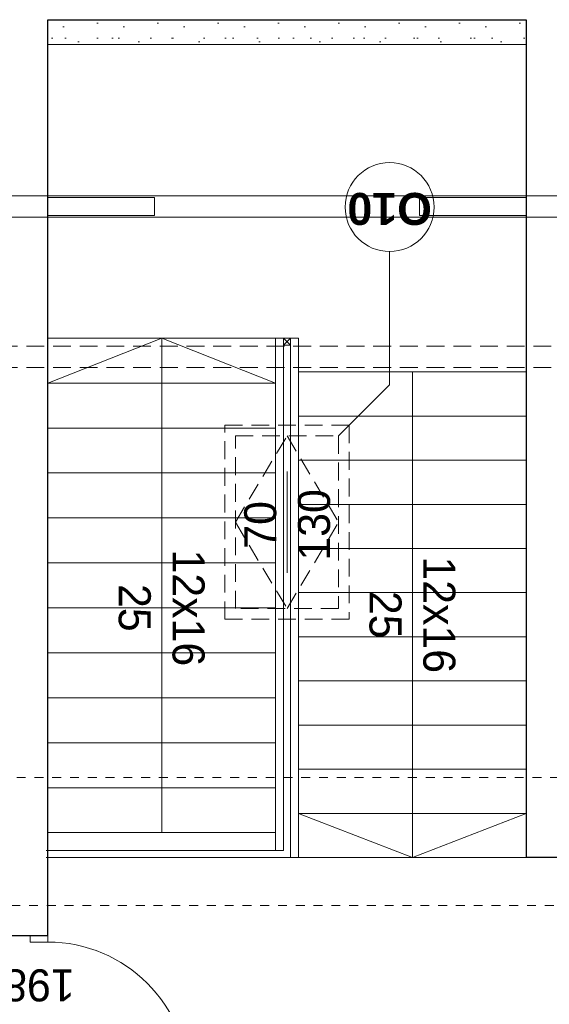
# Model space of a CAD drawing. Extents: x -251948 to -68259, y 37284 to 119967.
# Tile 15 of 41: x -121037 to -118059, y 55469 to 61004. Entities that reach past the tile are written whole.
import ezdxf

# ---------------------------------------------------------------- set-up
doc = ezdxf.new("R2010")
doc.units = 0
doc.header["$MEASUREMENT"] = 0
doc.linetypes.add('Hidden Line', pattern=[100, 50, -50])
doc.linetypes.add('Krawędzie ukryte', pattern=[150, 100, -50])
doc.layers.add('Arch ocieplenie', color=7, linetype='Continuous')
for name, color, linetype, lineweight in [('Arch ocieplenie_Nr_Pióra__21', 7, 'Continuous', 13), ('Arch opisy okien_Nr_Pióra__21', 7, 'Continuous', 13), ('INWENT BALUSTRADY_Nr_Pióra__21', 7, 'Continuous', 13), ('INWENT DACH_Nr_Pióra__21', 7, 'Continuous', 13), ('INWENT OPISY_Nr_Pióra__21', 7, 'Continuous', 13), ('INWENT. DRZWI_Nr_Pióra__21', 7, 'Continuous', 13), ('INWENT. OKNA_Nr_Pióra__21', 7, 'Continuous', 13), ('INWENT.ŚCIANY_Nr_Pióra__1', 7, 'Continuous', 25), ('Istniejące schody_Nr_Pióra__21', 7, 'Continuous', 13)]:
    doc.layers.add(name, color=color, linetype=linetype, lineweight=lineweight)
doc.layers.add('Inwentaryzacja Konst._Nr_Pióra__3', color=7, linetype='Continuous', lineweight=20, true_color=0xff6600)
doc.styles.add('GENERATED_STYLE_5', font='txt')
doc.styles.add('GENERATED_STYLE_6', font='arialbd.ttf')

# ---------------------------------------------------------------- blocks, each defined once
blk = doc.blocks.new('Ściana_188', base_point=(-120878.7, 61003.6))
at = {"layer": 'Arch ocieplenie_Nr_Pióra__21', "linetype": 'Continuous'}
h = blk.add_hatch(dxfattribs=at)
h.set_pattern_fill('STRUCTURAL_CONCRETE', color=256, style=0, pattern_type=2)
h.set_pattern_definition([(0, (0, 0), (0, 623.5383), [60, -300]), (0, (180, 311.8), (0, 623.5383), [60, -300]), (60, (0, 0), (-540, 311.7692), [60, -300]), (60, (360, 0), (-540, 311.7692), [60, -300]), (120, (60, 0), (540, 311.7692), [60, -300]), (120, (420, 0), (540, 311.7692), [60, -300]), (0, (0, 60), (0, 120), [0, -120, 0, -180.00001]), (45, (60, 60), (-84.85282, 84.85282), [0, -90, 0, -150.00001])])
h.paths.add_polyline_path([(-120878.7, 60863.6), (-118188.7, 60863.6), (-118188.7, 61003.6), (-120878.7, 61003.6)], flags=0)
for p, q in [((-118188.7, 61003.6), (-120878.7, 61003.6)), ((-120878.7, 61003.6), (-120878.7, 60863.6)), ((-118188.7, 60863.6), (-118188.7, 61003.6)), ((-120878.7, 60863.6), (-118188.7, 60863.6))]:
    blk.add_line(p, q, dxfattribs=at)

msp = doc.modelspace()

# ---------------------------------------------------------------- linework, layer by layer
at = {"layer": 'Arch opisy okien_Nr_Pióra__21', "linetype": 'Continuous'}
for p in [(-118957.05, 59700.21), (-119243.74, 58663.6)]:
    msp.add_line(p, (-118957.05, 58950.29), dxfattribs=at)
msp.add_circle((-118957.05, 59950.21), 250, dxfattribs=at)
at = {"layer": 'INWENT BALUSTRADY_Nr_Pióra__21', "linetype": 'Continuous'}
for p, q in [((-119553.74, 59173.6), (-119553.74, 59213.6)), ((-119553.74, 59213.6), (-119513.74, 59213.6)), ((-119513.74, 59173.6), (-119553.74, 59213.6)), ((-119513.74, 59213.6), (-119553.74, 59173.6)), ((-119553.74, 59213.6), (-119553.74, 56333.6)), ((-119513.74, 59173.6), (-119553.74, 59173.6)), ((-119513.74, 59213.6), (-119513.74, 59173.6)), ((-119513.74, 59213.6), (-119513.74, 56333.6)), ((-120888.74, 56333.6), (-119553.74, 56333.6)), ((-119468.74, 56293.6), (-120888.74, 56293.6)), ((-119513.74, 56333.6), (-119513.74, 56293.6))]:
    msp.add_line(p, q, dxfattribs=at)
at = {"layer": 'INWENT DACH_Nr_Pióra__21', "linetype": 'Hidden Line'}
for p, q in [((-117503.74, 56743.6), (-121543.74, 56743.6)), ((-123484.28, 56023.6), (-88108.74, 56023.6))]:
    msp.add_line(p, q, dxfattribs=at)
at = {"layer": 'INWENT OPISY_Nr_Pióra__21', "linetype": 'Continuous'}
msp.add_line((-119533.74, 57893.6), (-119533.74, 58463.6), dxfattribs=at)
at = {"layer": 'INWENT. DRZWI_Nr_Pióra__21', "linetype": 'Continuous'}
for p, q in [((-120978.74, 55818.6), (-120978.74, 55853.6)), ((-120878.74, 55818.6), (-120878.74, 55853.6)), ((-120878.74, 55818.6), (-120978.74, 55818.6))]:
    msp.add_line(p, q, dxfattribs=at)
msp.add_arc((-120878.74, 55028.6), 790, 0, 90, dxfattribs=at)
at = {"layer": 'INWENT. OKNA_Nr_Pióra__21', "linetype": 'Krawędzie ukryte'}
for p, q in [((-119883.74, 57633.6), (-119883.74, 58723.6)), ((-119883.74, 58723.6), (-119183.74, 58723.6)), ((-119183.74, 58723.6), (-119183.74, 57633.6)), ((-119823.74, 57693.6), (-119823.74, 58663.6)), ((-119823.74, 58663.6), (-119243.74, 58663.6)), ((-119823.74, 58178.6), (-119533.74, 58663.6)), ((-119533.74, 58663.6), (-119243.74, 58178.6)), ((-119243.74, 58663.6), (-119243.74, 57693.6)), ((-119823.74, 58178.6), (-119533.74, 57693.6)), ((-119533.74, 57693.6), (-119243.74, 58178.6)), ((-119243.74, 57693.6), (-119823.74, 57693.6)), ((-119183.74, 57633.6), (-119883.74, 57633.6))]:
    msp.add_line(p, q, dxfattribs=at)
at = {"layer": 'INWENT.ŚCIANY_Nr_Pióra__1', "linetype": 'Continuous'}
for p, q in [((-120878.74, 61003.6), (-118188.74, 61003.6)), ((-120878.74, 55853.6), (-120878.74, 61003.6)), ((-118188.74, 61003.6), (-118188.74, 56293.6)), ((-116953.74, 56293.6), (-118188.74, 56293.6)), ((-120878.74, 55853.6), (-121148.74, 55853.6))]:
    msp.add_line(p, q, dxfattribs=at)
at = {"layer": 'Inwentaryzacja Konst._Nr_Pióra__3', "linetype": 'Krawędzie ukryte'}
for p, q in [((-121148.74, 59168.6), (-117978.74, 59168.6)), ((-121148.74, 59048.6), (-117978.74, 59048.6))]:
    msp.add_line(p, q, dxfattribs=at)
at = {"layer": 'Inwentaryzacja Konst._Nr_Pióra__3', "color": 2}
msp.add_lwpolyline([(-125884.06, 59893.6), (-87478.74, 59893.6), (-87478.74, 60013.6), (-125884.06, 60013.6)], close=True, dxfattribs=at)
at = {"layer": 'Inwentaryzacja Konst._Nr_Pióra__3', "color": 1}
for points in [[(-120878.74, 60003.6), (-120278.74, 60003.6), (-120278.74, 59903.6), (-120878.74, 59903.6)], [(-118788.74, 60003.6), (-118188.74, 60003.6), (-118188.74, 59903.6), (-118788.74, 59903.6)]]:
    msp.add_lwpolyline(points, close=True, dxfattribs=at)
at = {"layer": 'Istniejące schody_Nr_Pióra__21', "linetype": 'Continuous'}
for p, q in [((-120878.74, 59213.6), (-119468.74, 59213.6)), ((-120238.74, 59213.6), (-120878.74, 58960.88)), ((-120238.74, 59213.6), (-119598.74, 58960.88)), ((-120238.74, 56433.6), (-120238.74, 59213.6)), ((-119598.74, 59213.6), (-119598.74, 56563.6)), ((-119468.74, 56293.6), (-119468.74, 59213.6)), ((-119468.74, 59023.6), (-118188.74, 59023.6)), ((-118828.74, 59023.6), (-118828.74, 56293.6)), ((-120878.74, 58960.88), (-119598.74, 58960.88)), ((-119468.74, 58775.42), (-118188.74, 58775.42)), ((-120878.74, 58708.15), (-119598.74, 58708.15)), ((-119468.74, 58527.24), (-118188.74, 58527.24)), ((-120878.74, 58455.42), (-119598.74, 58455.42)), ((-119468.74, 58279.06), (-118188.74, 58279.06)), ((-120878.74, 58202.69), (-119598.74, 58202.69)), ((-119468.74, 58030.88), (-118188.74, 58030.88)), ((-120878.74, 57949.97), (-119598.74, 57949.97)), ((-119468.74, 57782.69), (-118188.74, 57782.69)), ((-120878.74, 57697.24), (-119598.74, 57697.24)), ((-119468.74, 57534.51), (-118188.74, 57534.51)), ((-120878.74, 57444.51), (-119598.74, 57444.51)), ((-119468.74, 57286.33), (-118188.74, 57286.33)), ((-120878.74, 57191.78), (-119598.74, 57191.78)), ((-119468.74, 57038.15), (-118188.74, 57038.15)), ((-120878.74, 56939.06), (-119598.74, 56939.06)), ((-119468.74, 56789.97), (-118188.74, 56789.97)), ((-120878.74, 56686.33), (-119598.74, 56686.33)), ((-119598.74, 56563.6), (-119598.74, 56333.6)), ((-119468.74, 56541.78), (-118188.74, 56541.78)), ((-118828.74, 56293.6), (-119468.74, 56541.78)), ((-118828.74, 56293.6), (-118188.74, 56541.78)), ((-120878.74, 56433.6), (-119598.74, 56433.6)), ((-119468.74, 56293.6), (-118188.74, 56293.6))]:
    msp.add_line(p, q, dxfattribs=at)

# ---------------------------------------------------------------- block references
at = {"layer": 'Arch ocieplenie'}
msp.add_blockref('Ściana_188', (-120878.74, 61003.6), dxfattribs=at)

# ---------------------------------------------------------------- texts
at = {"layer": 'Arch opisy okien_Nr_Pióra__21', "linetype": 'Continuous', "insert": (-118957.05, 59849.93), "char_height": 180, "attachment_point": 2, "rotation": 180, "style": 'GENERATED_STYLE_6'}
msp.add_mtext('{O10}', dxfattribs=at)
at = {"layer": 'INWENT OPISY_Nr_Pióra__21', "linetype": 'Continuous', "char_height": 180, "width": 1346.3341, "attachment_point": 2, "style": 'GENERATED_STYLE_5'}
for s, insert, rotation, line_spacing_factor in [('{70\\P130}', (-119774.56, 58163.6), 90, 1.007146), ('{12x16\\P25}', (-119997.54, 57697.24), 270, 1.008452), ('{12x16\\P25}', (-118587.54, 57658.6), 270, 1.008452), ('{79\\P198}', (-120928.74, 55182.78), 180, 1.007581)]:
    msp.add_mtext(s, dxfattribs=dict(at, insert=insert, rotation=rotation, line_spacing_factor=line_spacing_factor))

doc.saveas('drawing.dxf')
